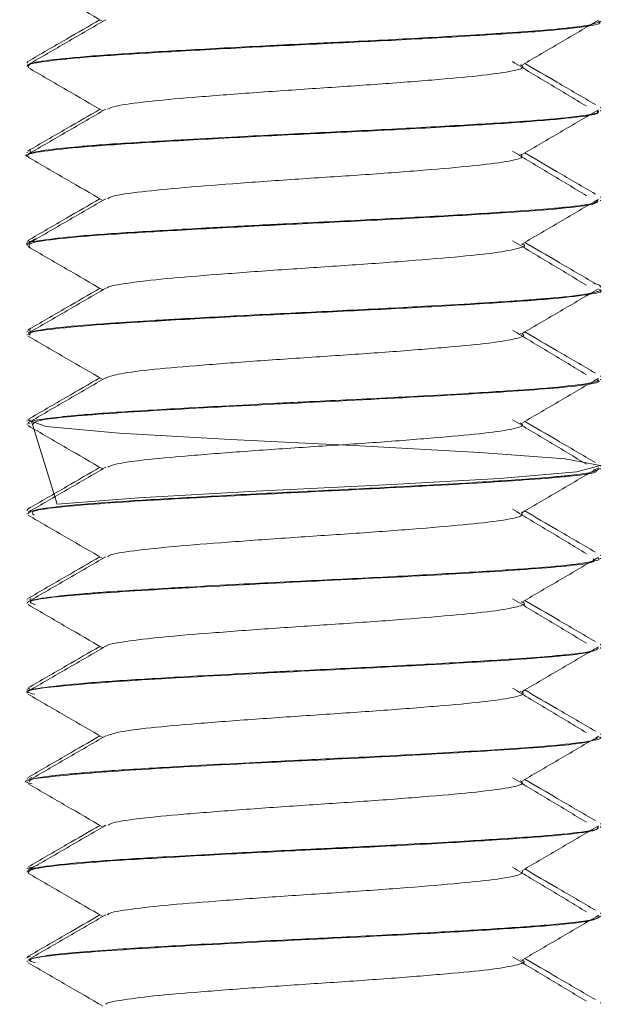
# Model space of a CAD drawing. Header units: millimetres. Extents: x -268 to 358, y -1428 to -19.
# Tile 33 of 34: x 339 to 347, y -72 to -59. Entities that reach past the tile are written whole.
import ezdxf

# ---------------------------------------------------------------- set-up
doc = ezdxf.new("R2010")
doc.units = ezdxf.units.MM

msp = doc.modelspace()

# ---------------------------------------------------------------- linework, layer by layer
at = {"color": 7, "linetype": 'Continuous', "lineweight": 15}
for p, q in [((346.831, -58.585), (346.831, -58.575)), ((338.831, -59.154), (338.831, -59.164)), ((338.831, -59.2), (338.831, -59.21)), ((346.831, -59.789), (346.831, -59.779)), ((346.831, -59.835), (346.831, -59.825)), ((338.831, -60.404), (338.831, -60.414)), ((338.831, -60.45), (338.831, -60.46)), ((338.882, -60.389), (338.869, -60.404)), ((346.831, -61.039), (346.831, -61.029)), ((346.831, -61.085), (346.831, -61.075)), ((338.831, -61.654), (338.831, -61.664)), ((338.831, -61.7), (338.831, -61.71)), ((338.843, -61.64), (338.863, -61.654)), ((338.858, -61.664), (338.956, -61.613)), ((346.831, -62.289), (346.831, -62.279)), ((346.831, -62.335), (346.831, -62.325)), ((338.831, -62.904), (338.831, -62.914)), ((338.831, -62.95), (338.831, -62.96)), ((338.882, -62.889), (338.85, -62.904)), ((346.831, -63.539), (346.831, -63.529)), ((346.831, -63.585), (346.831, -63.575)), ((338.831, -64.154), (338.831, -64.164)), ((338.831, -64.2), (338.831, -64.21)), ((338.87, -64.139), (338.873, -64.154)), ((346.831, -64.789), (346.831, -64.779)), ((346.831, -64.835), (346.831, -64.825)), ((338.831, -65.404), (338.831, -65.414)), ((338.831, -65.45), (338.831, -65.461)), ((346.831, -66.039), (346.831, -66.029)), ((346.831, -66.086), (346.831, -66.075)), ((338.831, -66.654), (338.831, -66.664)), ((338.883, -66.639), (338.868, -66.654)), ((338.831, -66.7), (338.831, -66.711)), ((346.831, -67.289), (346.831, -67.279)), ((346.831, -67.336), (346.831, -67.325)), ((338.831, -67.904), (338.831, -67.913)), ((338.846, -67.89), (338.864, -67.904)), ((338.831, -67.95), (338.831, -67.96)), ((346.831, -68.538), (346.831, -68.529)), ((346.831, -68.585), (346.831, -68.575)), ((338.831, -69.154), (338.831, -69.163)), ((338.898, -69.139), (338.857, -69.154)), ((338.831, -69.2), (338.831, -69.21)), ((346.831, -69.789), (346.831, -69.779)), ((346.831, -69.835), (346.831, -69.825)), ((338.844, -70.414), (338.989, -70.357)), ((338.867, -70.389), (338.87, -70.404)), ((338.831, -70.404), (338.831, -70.414)), ((338.831, -70.45), (338.831, -70.46)), ((346.831, -71.039), (346.831, -71.029)), ((346.831, -71.085), (346.831, -71.075)), ((338.831, -71.654), (338.831, -71.664)), ((338.831, -71.7), (338.831, -71.711)), ((346.831, -72.289), (346.831, -72.279))]:
    msp.add_line(p, q, dxfattribs=at)
at = {"color": 7, "linetype": 'Continuous', "lineweight": 15, "flags": 128}
msp.add_lwpolyline([(338.892, -64.164), (339.248, -65.321), (340.383, -65.232), (342.028, -65.141), (343.83, -65.051), (345.423, -64.961), (346.503, -64.869), (346.827, -64.781), (346.338, -64.688), (345.145, -64.599), (343.475, -64.508), (341.671, -64.417), (340.116, -64.328), (339.096, -64.236), (338.845, -64.147), (338.845, -64.147)], dxfattribs=at)
at = {"color": 7, "linetype": 'Continuous', "lineweight": 15}
for points, knots in [([(338.843, -57.975), (339.022, -58.079), (339.37, -58.281), (339.718, -58.483), (339.886, -58.58)], [0, 0, 0, 0, 0.517285, 1, 1, 1, 1]), ([(339.845, -58.557), (339.691, -58.647), (339.356, -58.841), (339.021, -59.035), (338.841, -59.14)], [0, 0, 0, 0, 0.46234, 1, 1, 1, 1]), ([(339.927, -58.556), (339.748, -58.66), (339.389, -58.869), (339.029, -59.077), (338.849, -59.182)], [0, 0, 0, 0, 0.4997532, 1, 1, 1, 1]), ([(345.742, -59.186), (345.92, -59.082), (346.275, -58.875), (346.628, -58.667), (346.805, -58.563)], [0, 0, 0, 0, 0.499941, 1, 1, 1, 1]), ([(338.854, -59.21), (338.847, -59.207), (338.79, -59.184), (339.036, -59.142), (339.596, -59.079), (340.487, -59.022), (341.581, -58.96), (342.792, -58.899), (344.008, -58.841), (345.111, -58.778), (346.017, -58.72), (346.602, -58.659), (346.864, -58.613), (346.81, -58.589), (346.801, -58.585)], [0, 0, 0, 0, 0.014654, 0.110594, 0.208112, 0.303459, 0.400566, 0.497446, 0.59294, 0.6905, 0.786164, 0.88283, 0.980086, 1, 1, 1, 1]), ([(346.819, -58.575), (346.797, -58.593), (346.759, -58.623), (346.48, -58.661), (346.105, -58.7), (345.73, -58.727), (345.346, -58.752), (345.037, -58.772), (344.399, -58.809), (343.5, -58.856), (342.763, -58.891), (342.382, -58.91), (341.88, -58.935), (341.089, -58.978), (340.112, -59.034), (339.434, -59.086), (339.115, -59.124), (339, -59.143), (338.97, -59.149), (338.875, -59.167), (338.861, -59.184), (338.848, -59.2)], [0, 0, 0, 0, 0.0855164, 0.1453267, 0.1790945, 0.2703677, 0.2808576, 0.2999406, 0.3637955, 0.4566066, 0.5205592, 0.5389617, 0.5482831, 0.6417881, 0.7337324, 0.8259852, 0.8925498, 0.9110444, 0.9165819, 0.9196448, 1, 1, 1, 1]), ([(338.843, -59.14), (338.839, -59.142), (338.834, -59.145), (338.833, -59.149), (338.83, -59.151), (338.836, -59.153), (338.839, -59.154)], [0, 0, 0, 0, 0.41093, 0.650353, 0.782795, 1, 1, 1, 1]), ([(338.843, -59.225), (339.022, -59.329), (339.37, -59.531), (339.718, -59.733), (339.886, -59.83)], [0, 0, 0, 0, 0.517285, 1, 1, 1, 1]), ([(339.95, -59.807), (339.981, -59.792), (340.055, -59.757), (340.474, -59.699), (341.114, -59.642), (341.917, -59.58), (342.802, -59.519), (343.692, -59.461), (344.499, -59.398), (345.16, -59.34), (345.596, -59.279), (345.791, -59.226), (345.731, -59.196), (345.71, -59.185)], [0, 0, 0, 0, 0.072823, 0.170934, 0.266852, 0.364547, 0.462013, 0.558079, 0.656232, 0.752469, 0.849719, 0.947565, 1, 1, 1, 1]), ([(346.639, -59.764), (346.466, -59.661), (346.12, -59.453), (345.776, -59.245), (345.604, -59.142)], [0, 0, 0, 0, 0.500058, 1, 1, 1, 1]), ([(346.761, -59.741), (346.583, -59.637), (346.255, -59.446), (345.927, -59.254), (345.777, -59.166)], [0, 0, 0, 0, 0.541634, 1, 1, 1, 1]), ([(339.845, -59.807), (339.691, -59.897), (339.356, -60.091), (339.021, -60.285), (338.841, -60.39)], [0, 0, 0, 0, 0.462339, 1, 1, 1, 1]), ([(339.927, -59.806), (339.748, -59.91), (339.389, -60.119), (339.029, -60.327), (338.849, -60.432)], [0, 0, 0, 0, 0.4997532, 1, 1, 1, 1]), ([(338.865, -60.475), (338.853, -60.473), (338.761, -60.449), (338.935, -60.409), (339.404, -60.346), (340.222, -60.287), (341.268, -60.227), (342.458, -60.164), (343.684, -60.108), (344.828, -60.045), (345.797, -59.985), (346.477, -59.926), (346.823, -59.874), (346.795, -59.845), (346.786, -59.835)], [0, 0, 0, 0, 0.013446, 0.106483, 0.201631, 0.295196, 0.389243, 0.484256, 0.577198, 0.672168, 0.766315, 0.859789, 0.954953, 1, 1, 1, 1]), ([(346.787, -59.825), (346.799, -59.833), (346.839, -59.857), (346.563, -59.904), (345.999, -59.961), (345.133, -60.016), (344.082, -60.077), (342.922, -60.133), (341.894, -60.184), (341.163, -60.224), (340.488, -60.263), (340.048, -60.289), (339.721, -60.314), (339.481, -60.334), (339.112, -60.371), (338.851, -60.414), (338.849, -60.442), (338.848, -60.45)], [0, 0, 0, 0, 0.035611, 0.122671, 0.215274, 0.306979, 0.400546, 0.492271, 0.584851, 0.644869, 0.678474, 0.769789, 0.780347, 0.799459, 0.863252, 0.956114, 1, 1, 1, 1]), ([(345.742, -60.436), (345.92, -60.332), (346.275, -60.125), (346.628, -59.917), (346.805, -59.813)], [0, 0, 0, 0, 0.49994, 1, 1, 1, 1]), ([(338.843, -60.475), (339.022, -60.579), (339.37, -60.781), (339.718, -60.983), (339.886, -61.08)], [0, 0, 0, 0, 0.517285, 1, 1, 1, 1]), ([(339.959, -61.056), (339.969, -61.047), (340.001, -61.018), (340.337, -60.966), (340.919, -60.907), (341.689, -60.847), (342.558, -60.784), (343.455, -60.728), (344.292, -60.665), (344.999, -60.605), (345.502, -60.546), (345.771, -60.487), (345.738, -60.451), (345.723, -60.435)], [0, 0, 0, 0, 0.045551, 0.143669, 0.240148, 0.337127, 0.435105, 0.530939, 0.628874, 0.725955, 0.82234, 0.920475, 1, 1, 1, 1]), ([(346.639, -61.014), (346.466, -60.911), (346.12, -60.703), (345.776, -60.495), (345.604, -60.392)], [0, 0, 0, 0, 0.500059, 1, 1, 1, 1]), ([(346.761, -60.991), (346.583, -60.887), (346.255, -60.696), (345.927, -60.504), (345.777, -60.416)], [0, 0, 0, 0, 0.541635, 1, 1, 1, 1]), ([(346.797, -61.075), (346.794, -61.089), (346.787, -61.121), (346.52, -61.157), (346.312, -61.179), (346.255, -61.184), (346.059, -61.202), (345.59, -61.237), (344.739, -61.29), (343.634, -61.349), (342.811, -61.388), (342.311, -61.413), (341.924, -61.433), (341.21, -61.471), (340.298, -61.523), (339.488, -61.578), (338.996, -61.64), (338.785, -61.678), (338.839, -61.698), (338.844, -61.7)], [0, 0, 0, 0, 0.066267, 0.159825, 0.163149, 0.168804, 0.187103, 0.251562, 0.344402, 0.436698, 0.528987, 0.538418, 0.557179, 0.62259, 0.715213, 0.806916, 0.90049, 0.992233, 1, 1, 1, 1]), ([(339.845, -61.057), (339.691, -61.147), (339.356, -61.341), (339.021, -61.535), (338.841, -61.64)], [0, 0, 0, 0, 0.462339, 1, 1, 1, 1]), ([(338.863, -61.725), (338.854, -61.709), (338.835, -61.673), (339.247, -61.613), (339.972, -61.552), (340.967, -61.495), (342.126, -61.431), (343.354, -61.373), (344.532, -61.312), (345.557, -61.25), (346.324, -61.193), (346.775, -61.135), (346.79, -61.1), (346.797, -61.085)], [0, 0, 0, 0, 0.080793, 0.175632, 0.270037, 0.363306, 0.4585, 0.551737, 0.646183, 0.740994, 0.833996, 0.929123, 1, 1, 1, 1]), ([(339.927, -61.056), (339.748, -61.16), (339.389, -61.369), (339.029, -61.577), (338.849, -61.682)], [0, 0, 0, 0, 0.4997532, 1, 1, 1, 1]), ([(345.742, -61.686), (345.92, -61.582), (346.275, -61.375), (346.628, -61.167), (346.805, -61.063)], [0, 0, 0, 0, 0.499941, 1, 1, 1, 1]), ([(338.843, -61.725), (339.022, -61.829), (339.37, -62.031), (339.718, -62.233), (339.886, -62.33)], [0, 0, 0, 0, 0.517285, 1, 1, 1, 1]), ([(339.948, -62.306), (339.948, -62.302), (339.952, -62.279), (340.22, -62.233), (340.737, -62.172), (341.468, -62.114), (342.315, -62.051), (343.213, -61.993), (344.076, -61.932), (344.822, -61.87), (345.396, -61.813), (345.706, -61.75), (345.812, -61.709), (345.739, -61.688), (345.733, -61.686)], [0, 0, 0, 0, 0.01865, 0.116677, 0.214254, 0.31065, 0.409045, 0.505408, 0.603027, 0.701024, 0.797143, 0.895469, 0.992324, 1, 1, 1, 1]), ([(346.639, -62.264), (346.466, -62.161), (346.12, -61.953), (345.776, -61.745), (345.604, -61.642)], [0, 0, 0, 0, 0.5000577, 1, 1, 1, 1]), ([(346.761, -62.241), (346.583, -62.137), (346.255, -61.946), (345.927, -61.754), (345.777, -61.666)], [0, 0, 0, 0, 0.541635, 1, 1, 1, 1]), ([(346.739, -62.241), (346.767, -62.247), (346.814, -62.257), (346.825, -62.268), (346.829, -62.273), (346.831, -62.276), (346.825, -62.278), (346.821, -62.279)], [0, 0, 0, 0, 0.4642006, 0.7701595, 0.8584138, 0.9035021, 1, 1, 1, 1]), ([(339.845, -62.307), (339.691, -62.397), (339.356, -62.591), (339.021, -62.785), (338.841, -62.89)], [0, 0, 0, 0, 0.46234, 1, 1, 1, 1]), ([(339.927, -62.306), (339.748, -62.41), (339.389, -62.619), (339.029, -62.827), (338.849, -62.932)], [0, 0, 0, 0, 0.4997532, 1, 1, 1, 1]), ([(338.871, -62.96), (338.86, -62.954), (338.816, -62.927), (339.113, -62.881), (339.742, -62.818), (340.678, -62.761), (341.8, -62.698), (343.021, -62.638), (344.225, -62.58), (345.296, -62.516), (346.156, -62.459), (346.671, -62.397), (346.888, -62.356), (346.828, -62.335), (346.827, -62.335)], [0, 0, 0, 0, 0.0321929, 0.1287338, 0.2260475, 0.3213088, 0.4187084, 0.5150484, 0.6109934, 0.7085023, 0.8038399, 0.9009478, 0.9978117, 1, 1, 1, 1]), ([(346.814, -62.325), (346.82, -62.327), (346.844, -62.336), (346.78, -62.357), (346.622, -62.397), (346.316, -62.43), (346.089, -62.449), (346.08, -62.45), (346.052, -62.452), (345.94, -62.461), (345.7, -62.479), (345.424, -62.497), (345.177, -62.513), (344.856, -62.532), (344.196, -62.57), (343.165, -62.622), (341.991, -62.678), (341.215, -62.721), (340.775, -62.746), (340.45, -62.765), (339.879, -62.8), (339.258, -62.853), (338.87, -62.906), (338.867, -62.938), (338.866, -62.95)], [0, 0, 0, 0, 0.01025, 0.042159, 0.103485, 0.196537, 0.196889, 0.197574, 0.199943, 0.208674, 0.242098, 0.288131, 0.297628, 0.31642, 0.381791, 0.474088, 0.566, 0.659515, 0.668801, 0.687196, 0.751218, 0.844004, 0.937233, 1, 1, 1, 1]), ([(345.742, -62.936), (345.92, -62.832), (346.275, -62.625), (346.628, -62.417), (346.805, -62.313)], [0, 0, 0, 0, 0.499941, 1, 1, 1, 1]), ([(339.932, -63.557), (339.985, -63.538), (340.095, -63.499), (340.578, -63.438), (341.254, -63.381), (342.077, -63.318), (342.97, -63.258), (343.851, -63.2), (344.635, -63.136), (345.261, -63.079), (345.648, -63.017), (345.801, -62.969), (345.731, -62.942), (345.712, -62.936)], [0, 0, 0, 0, 0.091649, 0.189546, 0.28537, 0.383354, 0.480267, 0.576782, 0.674876, 0.770777, 0.868466, 0.96591, 1, 1, 1, 1]), ([(346.639, -63.514), (346.466, -63.411), (346.12, -63.203), (345.776, -62.995), (345.604, -62.892)], [0, 0, 0, 0, 0.500058, 1, 1, 1, 1]), ([(346.761, -63.491), (346.583, -63.387), (346.255, -63.196), (345.927, -63.004), (345.777, -62.916)], [0, 0, 0, 0, 0.541634, 1, 1, 1, 1]), ([(338.843, -62.975), (339.022, -63.079), (339.37, -63.281), (339.718, -63.483), (339.886, -63.58)], [0, 0, 0, 0, 0.517285, 1, 1, 1, 1]), ([(339.845, -63.557), (339.691, -63.647), (339.356, -63.841), (339.021, -64.035), (338.841, -64.14)], [0, 0, 0, 0, 0.462339, 1, 1, 1, 1]), ([(346.791, -63.575), (346.798, -63.585), (346.818, -63.613), (346.491, -63.664), (345.87, -63.72), (345.088, -63.769), (344.391, -63.809), (343.626, -63.85), (342.953, -63.881), (342.183, -63.919), (341.424, -63.959), (340.495, -64.011), (339.925, -64.048), (339.681, -64.068), (339.663, -64.069), (339.601, -64.074), (339.38, -64.094), (339.043, -64.132), (338.81, -64.171), (338.855, -64.195), (338.865, -64.2)], [0, 0, 0, 0, 0.04697, 0.140468, 0.232341, 0.317681, 0.382481, 0.418509, 0.509892, 0.541901, 0.603142, 0.695365, 0.78758, 0.788318, 0.78974, 0.794633, 0.812615, 0.881242, 0.973575, 1, 1, 1, 1]), ([(339.927, -63.556), (339.748, -63.66), (339.389, -63.869), (339.029, -64.077), (338.849, -64.182)], [0, 0, 0, 0, 0.4997532, 1, 1, 1, 1]), ([(338.913, -64.21), (338.92, -64.189), (338.938, -64.139), (339.898, -64.055), (341.452, -63.965), (343.31, -63.876), (345.073, -63.783), (346.344, -63.696), (346.867, -63.626), (346.804, -63.591), (346.793, -63.585)], [0, 0, 0, 0, 0.102507, 0.248113, 0.392323, 0.536716, 0.682164, 0.825811, 0.971724, 1, 1, 1, 1]), ([(345.742, -64.186), (345.92, -64.082), (346.275, -63.875), (346.628, -63.667), (346.805, -63.563)], [0, 0, 0, 0, 0.49994, 1, 1, 1, 1]), ([(339.955, -64.806), (339.978, -64.793), (340.038, -64.761), (340.429, -64.704), (341.051, -64.647), (341.844, -64.585), (342.725, -64.524), (343.618, -64.467), (344.435, -64.403), (345.111, -64.345), (345.568, -64.285), (345.785, -64.229), (345.732, -64.198), (345.711, -64.185)], [0, 0, 0, 0, 0.064196, 0.162348, 0.258389, 0.355896, 0.453561, 0.5495, 0.647623, 0.744093, 0.841086, 0.939062, 1, 1, 1, 1]), ([(346.639, -64.764), (346.466, -64.661), (346.12, -64.453), (345.776, -64.245), (345.604, -64.142)], [0, 0, 0, 0, 0.500059, 1, 1, 1, 1]), ([(346.761, -64.741), (346.583, -64.637), (346.255, -64.446), (345.927, -64.254), (345.777, -64.166)], [0, 0, 0, 0, 0.541635, 1, 1, 1, 1]), ([(338.843, -64.225), (339.022, -64.329), (339.37, -64.531), (339.718, -64.733), (339.886, -64.83)], [0, 0, 0, 0, 0.517286, 1, 1, 1, 1]), ([(339.845, -64.807), (339.691, -64.897), (339.356, -65.091), (339.021, -65.285), (338.841, -65.39)], [0, 0, 0, 0, 0.462339, 1, 1, 1, 1]), ([(346.817, -64.825), (346.796, -64.843), (346.762, -64.872), (346.486, -64.911), (346.114, -64.95), (345.742, -64.976), (345.358, -65.001), (345.05, -65.021), (344.415, -65.058), (343.407, -65.111), (342.23, -65.166), (341.107, -65.227), (340.126, -65.283), (339.44, -65.335), (339.117, -65.373), (339.001, -65.393), (338.973, -65.398), (338.966, -65.399), (338.876, -65.417), (338.861, -65.434), (338.846, -65.45)], [0, 0, 0, 0, 0.084031, 0.144612, 0.177646, 0.268945, 0.279691, 0.298859, 0.362368, 0.455236, 0.546701, 0.640219, 0.732232, 0.824454, 0.892791, 0.910853, 0.915842, 0.917326, 0.918136, 1, 1, 1, 1]), ([(339.927, -64.806), (339.748, -64.91), (339.389, -65.119), (339.029, -65.327), (338.849, -65.432)], [0, 0, 0, 0, 0.4997532, 1, 1, 1, 1]), ([(338.928, -65.476), (338.9, -65.455), (338.832, -65.405), (339.669, -65.32), (341.137, -65.233), (342.97, -65.141), (344.782, -65.05), (346.15, -64.962), (346.85, -64.887), (346.76, -64.846), (346.735, -64.835)], [0, 0, 0, 0, 0.098536, 0.240954, 0.381225, 0.52301, 0.66414, 0.804742, 0.946979, 1, 1, 1, 1]), ([(345.742, -65.436), (345.92, -65.332), (346.275, -65.125), (346.628, -64.917), (346.805, -64.813)], [0, 0, 0, 0, 0.499941, 1, 1, 1, 1]), ([(338.843, -65.39), (338.84, -65.392), (338.835, -65.395), (338.833, -65.398), (338.832, -65.399), (338.831, -65.401), (338.836, -65.403), (338.842, -65.404)], [0, 0, 0, 0, 0.403271, 0.619071, 0.683256, 0.718297, 1, 1, 1, 1]), ([(339.958, -66.056), (339.964, -66.049), (339.985, -66.022), (340.298, -65.971), (340.86, -65.912), (341.618, -65.853), (342.481, -65.79), (343.379, -65.733), (344.225, -65.67), (344.946, -65.609), (345.468, -65.552), (345.764, -65.49), (345.742, -65.453), (345.731, -65.435)], [0, 0, 0, 0, 0.037017, 0.135063, 0.231822, 0.328505, 0.426571, 0.522437, 0.620228, 0.717554, 0.81372, 0.911872, 1, 1, 1, 1]), ([(346.639, -66.014), (346.466, -65.911), (346.12, -65.703), (345.776, -65.495), (345.604, -65.392)], [0, 0, 0, 0, 0.500059, 1, 1, 1, 1]), ([(346.761, -65.991), (346.583, -65.887), (346.255, -65.696), (345.927, -65.504), (345.777, -65.416)], [0, 0, 0, 0, 0.541635, 1, 1, 1, 1]), ([(338.843, -65.475), (339.022, -65.579), (339.37, -65.781), (339.718, -65.983), (339.886, -66.08)], [0, 0, 0, 0, 0.517285, 1, 1, 1, 1]), ([(346.796, -66.075), (346.807, -66.081), (346.833, -66.093), (346.74, -66.119), (346.529, -66.159), (346.006, -66.21), (345.15, -66.265), (344.1, -66.326), (342.941, -66.382), (341.91, -66.433), (341.177, -66.473), (340.5, -66.512), (340.061, -66.539), (339.731, -66.563), (339.49, -66.583), (339.117, -66.62), (338.863, -66.664), (338.839, -66.691), (338.831, -66.7)], [0, 0, 0, 0, 0.027767, 0.062383, 0.121341, 0.213967, 0.305614, 0.399159, 0.490901, 0.583415, 0.644199, 0.677033, 0.768334, 0.779144, 0.798332, 0.86175, 0.954628, 1, 1, 1, 1]), ([(339.845, -66.057), (339.691, -66.147), (339.356, -66.341), (339.021, -66.535), (338.841, -66.64)], [0, 0, 0, 0, 0.46234, 1, 1, 1, 1]), ([(339.927, -66.056), (339.748, -66.16), (339.389, -66.369), (339.029, -66.577), (338.849, -66.682)], [0, 0, 0, 0, 0.4997532, 1, 1, 1, 1]), ([(338.945, -66.727), (338.902, -66.711), (338.776, -66.666), (339.469, -66.587), (340.83, -66.5), (342.63, -66.406), (344.474, -66.318), (345.948, -66.227), (346.784, -66.149), (346.745, -66.102), (346.731, -66.086)], [0, 0, 0, 0, 0.073394, 0.215555, 0.355614, 0.497859, 0.638254, 0.779515, 0.921019, 1, 1, 1, 1]), ([(345.742, -66.686), (345.92, -66.582), (346.275, -66.375), (346.628, -66.167), (346.805, -66.063)], [0, 0, 0, 0, 0.499941, 1, 1, 1, 1]), ([(339.94, -67.306), (339.94, -67.304), (339.938, -67.282), (340.187, -67.239), (340.682, -67.177), (341.401, -67.12), (342.239, -67.056), (343.137, -66.998), (344.006, -66.938), (344.765, -66.875), (345.355, -66.818), (345.691, -66.755), (345.809, -66.712), (345.735, -66.689), (345.725, -66.686)], [0, 0, 0, 0, 0.010213, 0.108065, 0.205857, 0.302093, 0.400473, 0.497038, 0.594413, 0.692556, 0.788625, 0.886865, 0.984015, 1, 1, 1, 1]), ([(346.639, -67.264), (346.466, -67.161), (346.12, -66.953), (345.776, -66.745), (345.604, -66.642)], [0, 0, 0, 0, 0.500058, 1, 1, 1, 1]), ([(346.761, -67.241), (346.583, -67.137), (346.255, -66.946), (345.927, -66.754), (345.777, -66.666)], [0, 0, 0, 0, 0.541634, 1, 1, 1, 1]), ([(338.843, -66.725), (339.022, -66.829), (339.37, -67.031), (339.718, -67.233), (339.886, -67.33)], [0, 0, 0, 0, 0.517286, 1, 1, 1, 1]), ([(346.796, -67.325), (346.794, -67.339), (346.789, -67.371), (346.517, -67.408), (346.266, -67.433), (346.063, -67.452), (345.599, -67.487), (344.755, -67.539), (343.652, -67.598), (342.828, -67.637), (342.325, -67.662), (341.939, -67.682), (341.225, -67.72), (340.313, -67.772), (339.499, -67.828), (339.001, -67.889), (338.787, -67.927), (338.841, -67.948), (338.846, -67.95)], [0, 0, 0, 0, 0.0647588, 0.1583218, 0.1685186, 0.1872281, 0.2500951, 0.3428954, 0.4352018, 0.5275015, 0.5373626, 0.5562635, 0.6210862, 0.7137523, 0.8054192, 0.898993, 0.9907741, 1, 1, 1, 1]), ([(338.936, -67.977), (338.894, -67.966), (338.73, -67.926), (339.294, -67.854), (340.535, -67.766), (342.291, -67.672), (344.155, -67.585), (345.722, -67.492), (346.709, -67.41), (346.74, -67.358), (346.753, -67.336)], [0, 0, 0, 0, 0.048441, 0.189903, 0.330131, 0.472392, 0.612428, 0.75441, 0.895047, 1, 1, 1, 1]), ([(339.845, -67.307), (339.691, -67.397), (339.356, -67.591), (339.021, -67.785), (338.841, -67.89)], [0, 0, 0, 0, 0.46234, 1, 1, 1, 1]), ([(339.927, -67.306), (339.748, -67.41), (339.389, -67.619), (339.029, -67.827), (338.849, -67.932)], [0, 0, 0, 0, 0.4997532, 1, 1, 1, 1]), ([(345.742, -67.936), (345.92, -67.832), (346.275, -67.625), (346.628, -67.417), (346.805, -67.313)], [0, 0, 0, 0, 0.499941, 1, 1, 1, 1]), ([(346.639, -68.514), (346.466, -68.411), (346.12, -68.203), (345.776, -67.995), (345.604, -67.892)], [0, 0, 0, 0, 0.500059, 1, 1, 1, 1]), ([(346.761, -68.491), (346.583, -68.387), (346.255, -68.196), (345.927, -68.004), (345.777, -67.916)], [0, 0, 0, 0, 0.541634, 1, 1, 1, 1]), ([(338.843, -67.975), (339.022, -68.079), (339.37, -68.281), (339.718, -68.483), (339.886, -68.58)], [0, 0, 0, 0, 0.517285, 1, 1, 1, 1]), ([(339.941, -68.557), (339.984, -68.54), (340.076, -68.503), (340.529, -68.443), (341.189, -68.386), (342.003, -68.324), (342.893, -68.263), (343.778, -68.205), (344.573, -68.141), (345.215, -68.084), (345.625, -68.023), (345.797, -67.972), (345.73, -67.944), (345.71, -67.936)], [0, 0, 0, 0, 0.08297, 0.180986, 0.276824, 0.374696, 0.471884, 0.568163, 0.666305, 0.762332, 0.859839, 0.957488, 1, 1, 1, 1]), ([(338.899, -69.226), (338.874, -69.221), (338.692, -69.185), (339.148, -69.121), (340.255, -69.032), (341.957, -68.939), (343.826, -68.852), (345.474, -68.757), (346.626, -68.672), (346.744, -68.614), (346.801, -68.585)], [0, 0, 0, 0, 0.023227, 0.163907, 0.304738, 0.446627, 0.58674, 0.729067, 0.869255, 1, 1, 1, 1]), ([(339.845, -68.557), (339.691, -68.647), (339.356, -68.841), (339.021, -69.035), (338.841, -69.14)], [0, 0, 0, 0, 0.46234, 1, 1, 1, 1]), ([(339.927, -68.556), (339.748, -68.66), (339.389, -68.869), (339.029, -69.077), (338.849, -69.182)], [0, 0, 0, 0, 0.4997532, 1, 1, 1, 1]), ([(346.82, -68.575), (346.823, -68.576), (346.879, -68.599), (346.643, -68.643), (346.138, -68.698), (345.366, -68.752), (344.405, -68.81), (343.24, -68.868), (342.045, -68.925), (340.932, -68.986), (340.14, -69.033), (339.691, -69.066), (339.24, -69.106), (338.874, -69.152), (338.862, -69.188), (338.857, -69.2)], [0, 0, 0, 0, 0.0070164, 0.1097431, 0.2068691, 0.2687341, 0.3788022, 0.4723392, 0.5514807, 0.6628192, 0.7486466, 0.786547, 0.8235927, 0.9377628, 1, 1, 1, 1]), ([(345.742, -69.186), (345.92, -69.082), (346.275, -68.875), (346.628, -68.667), (346.805, -68.563)], [0, 0, 0, 0, 0.499941, 1, 1, 1, 1]), ([(346.639, -69.764), (346.466, -69.661), (346.12, -69.453), (345.776, -69.245), (345.604, -69.142)], [0, 0, 0, 0, 0.500059, 1, 1, 1, 1]), ([(338.843, -69.225), (339.022, -69.329), (339.37, -69.531), (339.718, -69.733), (339.886, -69.83)], [0, 0, 0, 0, 0.517285, 1, 1, 1, 1]), ([(339.958, -69.806), (339.975, -69.795), (340.021, -69.764), (340.385, -69.709), (340.989, -69.652), (341.772, -69.591), (342.648, -69.529), (343.543, -69.472), (344.37, -69.409), (345.06, -69.349), (345.539, -69.29), (345.779, -69.233), (345.734, -69.199), (345.715, -69.185)], [0, 0, 0, 0, 0.055597, 0.153754, 0.249968, 0.347251, 0.445081, 0.540942, 0.638999, 0.735752, 0.832455, 0.930525, 1, 1, 1, 1]), ([(346.761, -69.741), (346.583, -69.637), (346.255, -69.446), (345.927, -69.254), (345.777, -69.166)], [0, 0, 0, 0, 0.541634, 1, 1, 1, 1]), ([(346.793, -69.825), (346.801, -69.834), (346.826, -69.863), (346.498, -69.914), (345.864, -69.97), (344.954, -70.027), (343.909, -70.086), (342.79, -70.139), (341.659, -70.196), (340.545, -70.258), (339.633, -70.317), (339.061, -70.377), (338.839, -70.421), (338.839, -70.445), (338.839, -70.45)], [0, 0, 0, 0, 0.041988, 0.143803, 0.231154, 0.3173, 0.426937, 0.497667, 0.585367, 0.696794, 0.78676, 0.882809, 0.971869, 1, 1, 1, 1]), ([(339.845, -69.807), (339.691, -69.897), (339.356, -70.091), (339.021, -70.285), (338.841, -70.39)], [0, 0, 0, 0, 0.462339, 1, 1, 1, 1]), ([(338.848, -70.475), (338.848, -70.457), (338.85, -70.419), (339.306, -70.357), (340.062, -70.297), (341.078, -70.238), (342.248, -70.175), (343.476, -70.118), (344.643, -70.056), (345.648, -69.994), (346.383, -69.937), (346.794, -69.881), (346.791, -69.848), (346.79, -69.835)], [0, 0, 0, 0, 0.090147, 0.185148, 0.279278, 0.372799, 0.467974, 0.561053, 0.655741, 0.750354, 0.843481, 0.93867, 1, 1, 1, 1]), ([(339.927, -69.806), (339.748, -69.91), (339.389, -70.119), (339.029, -70.327), (338.849, -70.432)], [0, 0, 0, 0, 0.4997532, 1, 1, 1, 1]), ([(345.742, -70.436), (345.92, -70.332), (346.275, -70.125), (346.628, -69.917), (346.805, -69.813)], [0, 0, 0, 0, 0.49994, 1, 1, 1, 1]), ([(346.639, -71.014), (346.466, -70.911), (346.12, -70.703), (345.776, -70.495), (345.604, -70.392)], [0, 0, 0, 0, 0.500058, 1, 1, 1, 1]), ([(338.843, -70.475), (339.022, -70.579), (339.37, -70.781), (339.718, -70.983), (339.886, -71.08)], [0, 0, 0, 0, 0.517285, 1, 1, 1, 1]), ([(339.954, -71.056), (339.957, -71.05), (339.97, -71.025), (340.261, -70.977), (340.803, -70.917), (341.549, -70.858), (342.404, -70.795), (343.303, -70.738), (344.157, -70.676), (344.891, -70.614), (345.433, -70.557), (345.755, -70.494), (345.745, -70.455), (345.741, -70.436)], [0, 0, 0, 0, 0.028552, 0.126608, 0.223759, 0.320278, 0.418513, 0.514575, 0.612304, 0.709955, 0.806068, 0.904317, 1, 1, 1, 1]), ([(346.761, -70.991), (346.583, -70.887), (346.255, -70.696), (345.927, -70.504), (345.777, -70.416)], [0, 0, 0, 0, 0.541634, 1, 1, 1, 1]), ([(339.845, -71.057), (339.691, -71.147), (339.356, -71.341), (339.021, -71.535), (338.841, -71.64)], [0, 0, 0, 0, 0.46234, 1, 1, 1, 1]), ([(339.927, -71.056), (339.748, -71.16), (339.389, -71.369), (339.029, -71.577), (338.849, -71.682)], [0, 0, 0, 0, 0.4997532, 1, 1, 1, 1]), ([(346.819, -71.075), (346.81, -71.087), (346.782, -71.124), (346.329, -71.184), (345.51, -71.243), (344.538, -71.302), (343.482, -71.357), (342.285, -71.413), (341.145, -71.474), (340.217, -71.528), (339.439, -71.585), (338.911, -71.643), (338.869, -71.684), (338.852, -71.7)], [0, 0, 0, 0, 0.0593138, 0.1786978, 0.2737383, 0.3576112, 0.4535416, 0.5343576, 0.6417441, 0.7319195, 0.7974778, 0.9188499, 1, 1, 1, 1]), ([(338.945, -71.727), (338.901, -71.713), (338.761, -71.669), (339.411, -71.592), (340.735, -71.505), (342.524, -71.411), (344.169, -71.334), (345.396, -71.26), (346.214, -71.203), (346.74, -71.142), (346.793, -71.104), (346.818, -71.085)], [0, 0, 0, 0, 0.0654051, 0.2071517, 0.3469853, 0.4890423, 0.629045, 0.7243257, 0.8174998, 0.9126504, 1, 1, 1, 1]), ([(345.742, -71.686), (345.92, -71.582), (346.275, -71.375), (346.628, -71.167), (346.805, -71.063)], [0, 0, 0, 0, 0.499941, 1, 1, 1, 1]), ([(338.877, -71.639), (338.853, -71.643), (338.82, -71.648), (338.837, -71.653), (338.841, -71.654)], [0, 0, 0, 0, 0.756291, 1, 1, 1, 1]), ([(338.843, -71.725), (339.022, -71.829), (339.37, -72.031), (339.718, -72.233), (339.886, -72.33)], [0, 0, 0, 0, 0.517285, 1, 1, 1, 1]), ([(339.93, -72.306), (339.93, -72.306), (339.923, -72.286), (340.157, -72.244), (340.629, -72.182), (341.334, -72.125), (342.164, -72.062), (343.06, -72.003), (343.935, -71.943), (344.705, -71.88), (345.313, -71.823), (345.672, -71.761), (345.806, -71.715), (345.733, -71.691), (345.718, -71.686)], [0, 0, 0, 0, 0.001815, 0.099461, 0.197433, 0.293559, 0.39189, 0.488706, 0.585806, 0.68406, 0.780131, 0.87825, 0.975665, 1, 1, 1, 1]), ([(346.639, -72.264), (346.466, -72.161), (346.12, -71.953), (345.776, -71.745), (345.604, -71.642)], [0, 0, 0, 0, 0.500059, 1, 1, 1, 1]), ([(346.761, -72.241), (346.583, -72.137), (346.255, -71.946), (345.927, -71.754), (345.777, -71.666)], [0, 0, 0, 0, 0.541634, 1, 1, 1, 1])]:
    msp.add_open_spline(points, degree=3, knots=knots, dxfattribs=at)

doc.saveas('drawing.dxf')
